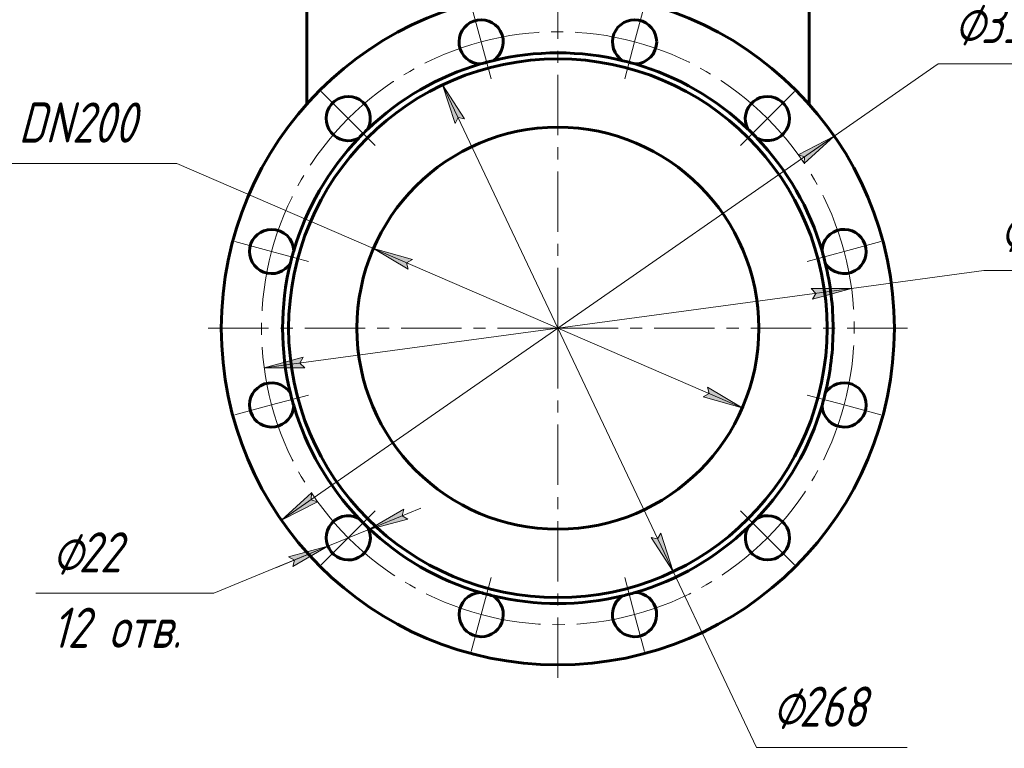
# Model space of a CAD drawing. Header units: millimetres. Extents: x 0 to 594, y 0 to 420.
# Tile 12 of 23: x 348 to 470, y 123 to 213. Entities that reach past the tile are written whole.
import ezdxf

# ---------------------------------------------------------------- set-up
doc = ezdxf.new("R2010")
doc.units = ezdxf.units.MM
for name, pattern in [('K5LT_AXLED', [12, 7.5, -1.5, 1.5, -1.5]), ('K5LT_BASIC', [0]), ('K5LT_THIN', [0])]:
    doc.linetypes.add(name, pattern=pattern)
doc.layers.add('Системный слой', color=7, linetype='Continuous')
doc.layers.add('Системный слой (1)', color=7, linetype='Continuous', true_color=0x6c6c6c)
doc.styles.add('KDIMTEXTSTYLE', font='txt', dxfattribs={"width": 0.96, "oblique": 15, "height": 5})
doc.styles.add('KTEXTSTYLE', font='txt', dxfattribs={"width": 0.96, "height": 5})
doc.dimstyles.new('KDIMSTYLE (0.25)', dxfattribs={"dimtxt": 5, "dimasz": 1, "dimexe": 2, "dimexo": 0, "dimgap": 1, "dimtad": 1, "dimlfac": 4, "dimtxsty": 'KDIMTEXTSTYLE', "dimsah": 1, "dimcen": 0, "dimdle": 1, "dimadec": 0, "dimazin": 0, "dimtfac": 0.667, "dimtmove": 0, "dimatfit": 3, "dimfxl": 1, "dimtvp": 1, "dimtolj": 1, "dimtzin": 0, "dimarcsym": 0})

# ---------------------------------------------------------------- blocks, each defined once
blk = doc.blocks.new('U78')
at = {"layer": 'Системный слой (1)', "color": 30, "linetype": 'K5LT_AXLED', "lineweight": 18, "true_color": 0xff8000}
for q in [(414.89, 218.64), (371.01, 174.77), (458.76, 174.77), (414.89, 130.89)]:
    blk.add_line((414.89, 174.77), q, dxfattribs=at)
blk = doc.blocks.new('U80')
at = {"layer": 'Системный слой (1)', "color": 30, "linetype": 'K5LT_AXLED', "lineweight": 18, "true_color": 0xff8000}
for p, q in [((405.34, 210.39), (404.11, 214.97)), ((424.43, 210.39), (425.66, 214.97)), ((406.57, 205.8), (405.34, 210.39)), ((423.2, 205.8), (424.43, 210.39)), ((388.81, 200.84), (385.45, 204.2)), ((440.96, 200.84), (444.32, 204.2)), ((392.17, 197.48), (388.81, 200.84)), ((437.6, 197.48), (440.96, 200.84)), ((379.27, 184.31), (374.68, 185.54)), ((450.51, 184.31), (455.09, 185.54)), ((383.86, 183.08), (379.27, 184.31)), ((445.92, 183.08), (450.51, 184.31)), ((383.86, 166.45), (379.27, 165.22)), ((445.92, 166.45), (450.51, 165.22)), ((379.27, 165.22), (374.68, 163.99)), ((450.51, 165.22), (455.09, 163.99)), ((392.17, 152.05), (388.81, 148.69)), ((437.6, 152.05), (440.96, 148.69)), ((388.81, 148.69), (385.45, 145.33)), ((440.96, 148.69), (444.32, 145.33)), ((406.57, 143.74), (405.34, 139.15)), ((423.2, 143.74), (424.43, 139.15)), ((405.34, 139.15), (404.11, 134.56)), ((424.43, 139.15), (425.66, 134.56))]:
    blk.add_line(p, q, dxfattribs=at)
for start, end in [(75, 105), (105, 135), (45, 75), (135, 165), (15, 45), (165, 195), (345, 15), (195, 225), (315, 345), (225, 255), (285, 315), (255, 285)]:
    blk.add_arc((414.89, 174.77), 36.88, start, end, dxfattribs=at)
blk = doc.blocks.new('D3')
at = {"layer": 'Системный слой (1)'}
for points in [[(445.55, 195.26), (449.28, 198.66), (444.8, 196.35), (445.58, 196.09)], [(380.5, 150.88), (384.98, 153.19), (384.19, 153.44), (384.23, 154.27)]]:
    blk.add_hatch(color=7, dxfattribs=at).paths.add_polyline_path(points)
at = {"layer": 'Системный слой (1)', "color": 7, "linetype": 'K5LT_THIN', "lineweight": 18, "true_color": 0xffffff}
for p, q in [((449.28, 198.66), (462.2, 207.64)), ((462.2, 207.64), (479.93, 207.64)), ((380.5, 150.88), (449.28, 198.66)), ((444.8, 196.35), (449.28, 198.66)), ((449.28, 198.66), (445.55, 195.26)), ((445.58, 196.09), (444.8, 196.35)), ((445.55, 195.26), (445.58, 196.09)), ((380.5, 150.88), (384.23, 154.27)), ((384.98, 153.19), (380.5, 150.88)), ((384.23, 154.27), (384.19, 153.44)), ((384.19, 153.44), (384.98, 153.19))]:
    blk.add_line(p, q, dxfattribs=at)
blk.add_wipeout([(464.2, 208.64), (464.2, 216.02), (477.38, 216.02), (477.38, 208.64)]).dxf.layer = 'Системный слой (1)'
at = {"layer": 'Системный слой (1)', "color": 7, "char_height": 5, "attachment_point": 1, "style": 'KTEXTSTYLE'}
for s, insert in [('\\fArial|b0|c204|p34;\\H5.0;\\W1.000;\\Q15;\\fGOST Type AU|b0|i0|c204|p34;\\Q15;\\W0.960;⌀', (464.2, 215.22)), ('\\fArial|b0|c204|p34;\\H5.0;\\W1.000;\\Q15;\\fGOST Type AU|b0|i0|c204|p34;\\Q15;\\W0.960;335', (467.51, 215.22))]:
    blk.add_mtext(s, dxfattribs=dict(at, insert=insert))
blk = doc.blocks.new('KDIMARROW_01')
at = {"layer": 'Системный слой'}
blk.add_hatch(color=0, dxfattribs=at).paths.add_polyline_path([(0, 0), (-5, 0.66), (-4.5, 0), (-5, -0.66)])
at = {"layer": 'Системный слой', "color": 0, "linetype": 'K5LT_THIN', "lineweight": 18}
for p, q in [((-4.5, 0), (-5, 0.66)), ((-5, 0.66), (0, 0)), ((0, 0), (-5, -0.66)), ((-5, -0.66), (-4.5, 0))]:
    blk.add_line(p, q, dxfattribs=at)
at = {"layer": 'Системный слой (1)', "color": 0, "linetype": 'K5LT_THIN', "lineweight": 18}
blk.add_line((414.89, 174.77), (414.64, 174.77), dxfattribs=at)
blk = doc.blocks.new('D4')
at = {"layer": 'Системный слой (1)'}
for points in [[(446.56, 178.38), (451.43, 179.7), (446.39, 179.69), (446.97, 179.1)], [(383.39, 169.85), (382.8, 170.43), (383.21, 171.15), (378.34, 169.83)]]:
    blk.add_hatch(color=7, dxfattribs=at).paths.add_polyline_path(points)
at = {"layer": 'Системный слой (1)', "color": 7, "linetype": 'K5LT_THIN', "lineweight": 18, "true_color": 0xffffff}
for p, q in [((451.43, 179.7), (467.9, 181.93)), ((467.9, 181.93), (486.15, 181.93)), ((378.34, 169.83), (451.43, 179.7)), ((446.39, 179.69), (451.43, 179.7)), ((446.97, 179.1), (446.39, 179.69)), ((451.43, 179.7), (446.56, 178.38)), ((446.56, 178.38), (446.97, 179.1)), ((378.34, 169.83), (383.21, 171.15)), ((383.21, 171.15), (382.8, 170.43)), ((382.8, 170.43), (383.39, 169.85)), ((383.39, 169.85), (378.34, 169.83))]:
    blk.add_line(p, q, dxfattribs=at)
blk.add_wipeout([(469.9, 182.93), (469.9, 190.31), (483.58, 190.31), (483.58, 182.93)]).dxf.layer = 'Системный слой (1)'
at = {"layer": 'Системный слой (1)', "color": 7, "char_height": 5, "attachment_point": 1, "style": 'KTEXTSTYLE'}
for s, insert in [('\\fArial|b0|c204|p34;\\H5.0;\\W1.000;\\Q15;\\fGOST Type AU|b0|i0|c204|p34;\\Q15;\\W0.960;⌀', (469.9, 189.52)), ('\\fArial|b0|c204|p34;\\H5.0;\\W1.000;\\Q15;\\fGOST Type AU|b0|i0|c204|p34;\\Q15;\\W0.960;295', (473.21, 189.52))]:
    blk.add_mtext(s, dxfattribs=dict(at, insert=insert))
blk = doc.blocks.new('D5')
at = {"layer": 'Системный слой (1)'}
for points in [[(403.29, 200.81), (400.55, 205.04), (402.1, 200.24), (402.48, 200.98)], [(429.22, 144.49), (427.68, 149.29), (427.3, 148.56), (426.49, 148.73)]]:
    blk.add_hatch(color=7, dxfattribs=at).paths.add_polyline_path(points)
at = {"layer": 'Системный слой (1)', "color": 7, "linetype": 'K5LT_THIN', "lineweight": 18, "true_color": 0xffffff}
for p, q in [((400.55, 205.04), (403.29, 200.81)), ((402.1, 200.24), (400.55, 205.04)), ((400.55, 205.04), (429.22, 144.49)), ((402.48, 200.98), (402.1, 200.24)), ((403.29, 200.81), (402.48, 200.98)), ((429.22, 144.49), (426.49, 148.73)), ((426.49, 148.73), (427.3, 148.56)), ((427.3, 148.56), (427.68, 149.29)), ((427.68, 149.29), (429.22, 144.49)), ((429.22, 144.49), (439.59, 122.6)), ((439.59, 122.6), (458.37, 122.6))]:
    blk.add_line(p, q, dxfattribs=at)
blk.add_wipeout([(441.59, 123.6), (441.59, 130.98), (455.78, 130.98), (455.78, 123.6)]).dxf.layer = 'Системный слой (1)'
at = {"layer": 'Системный слой (1)', "color": 7, "char_height": 5, "attachment_point": 1, "style": 'KTEXTSTYLE'}
for s, insert in [('\\fArial|b0|c204|p34;\\H5.0;\\W1.000;\\Q15;\\fGOST Type AU|b0|i0|c204|p34;\\Q15;\\W0.960;⌀', (441.59, 130.19)), ('\\fArial|b0|c204|p34;\\H5.0;\\W1.000;\\Q15;\\fGOST Type AU|b0|i0|c204|p34;\\Q15;\\W0.960;268', (444.89, 130.19))]:
    blk.add_mtext(s, dxfattribs=dict(at, insert=insert))
blk = doc.blocks.new('D6')
at = {"layer": 'Системный слой (1)'}
for points in [[(396.79, 183.31), (391.94, 184.69), (396.27, 182.1), (396.07, 182.9)], [(437.84, 164.85), (433.51, 167.44), (433.7, 166.63), (432.98, 166.23)]]:
    blk.add_hatch(color=7, dxfattribs=at).paths.add_polyline_path(points)
at = {"layer": 'Системный слой (1)', "color": 7, "linetype": 'K5LT_THIN', "lineweight": 18, "true_color": 0xffffff}
for p, q in [((367.47, 195.26), (345.77, 195.26)), ((391.94, 184.69), (367.47, 195.26)), ((391.94, 184.69), (396.79, 183.31)), ((396.27, 182.1), (391.94, 184.69)), ((437.84, 164.85), (391.94, 184.69)), ((396.79, 183.31), (396.07, 182.9)), ((396.07, 182.9), (396.27, 182.1)), ((432.98, 166.23), (433.7, 166.63)), ((433.7, 166.63), (433.51, 167.44)), ((433.51, 167.44), (437.84, 164.85)), ((437.84, 164.85), (432.98, 166.23))]:
    blk.add_line(p, q, dxfattribs=at)
blk.add_wipeout([(347.77, 196.26), (347.77, 203.64), (364.76, 203.64), (364.76, 196.26)]).dxf.layer = 'Системный слой (1)'
at = {"layer": 'Системный слой (1)', "color": 7, "insert": (347.77, 202.85), "char_height": 5, "attachment_point": 1, "style": 'KTEXTSTYLE'}
blk.add_mtext('\\fArial|b0|c204|p34;\\H5.0;\\W1.000;\\Q15;\\fGOST Type AU|b0|i0|c204|p34;\\Q15;\\W0.960;DN200', dxfattribs=at)
blk = doc.blocks.new('D7')
at = {"layer": 'Системный слой (1)'}
for points in [[(395.52, 151.45), (396.23, 151.03), (391.36, 149.74), (395.73, 152.25)], [(381.9, 145.14), (386.27, 147.65), (381.39, 146.35), (382.11, 145.93)]]:
    blk.add_hatch(color=7, dxfattribs=at).paths.add_polyline_path(points)
at = {"layer": 'Системный слой (1)', "color": 7, "linetype": 'K5LT_THIN', "lineweight": 18, "true_color": 0xffffff}
for p, q in [((391.36, 149.74), (397.83, 152.4)), ((395.73, 152.25), (391.36, 149.74)), ((395.52, 151.45), (395.73, 152.25)), ((391.36, 149.74), (396.23, 151.03)), ((396.23, 151.03), (395.52, 151.45)), ((391.36, 149.74), (386.27, 147.65)), ((386.27, 147.65), (372.06, 141.8)), ((386.27, 147.65), (379.8, 144.98)), ((386.27, 147.65), (381.39, 146.35)), ((381.9, 145.14), (386.27, 147.65)), ((381.39, 146.35), (382.11, 145.93)), ((382.11, 145.93), (381.9, 145.14))]:
    blk.add_line(p, q, dxfattribs=at)
blk.add_wipeout([(351.94, 133.42), (351.94, 150.19), (369.34, 150.19), (369.34, 133.42)]).dxf.layer = 'Системный слой (1)'
blk.add_line((372.06, 141.8), (349.94, 141.8), dxfattribs=at)
at = {"layer": 'Системный слой (1)', "color": 7, "char_height": 5, "attachment_point": 1, "style": 'KTEXTSTYLE'}
for s, insert in [('\\fArial|b0|c204|p34;\\H5.0;\\W1.000;\\Q15;\\fGOST Type AU|b0|i0|c204|p34;\\Q15;\\W0.960;⌀', (351.94, 149.39)), ('\\fArial|b0|c204|p34;\\H5.0;\\W1.000;\\Q15;\\fGOST Type AU|b0|i0|c204|p34;\\Q15;\\W0.960;22', (355.25, 149.39)), ('\\fArial|b0|c204|p34;\\H5.0;\\W1.000;\\Q15;\\fGOST Type AU|b0|i0|c204|p34;\\Q15;\\W0.960;12 отв.', (351.94, 140.01))]:
    blk.add_mtext(s, dxfattribs=dict(at, insert=insert))

msp = doc.modelspace()

# ---------------------------------------------------------------- linework, layer by layer
at = {"layer": 'Системный слой (1)', "color": 143, "linetype": 'K5LT_BASIC', "lineweight": 60, "true_color": 0x33acca}
for p, q in [((383.6373, 202.6405), (383.6373, 227.4449)), ((446.1373, 227.4449), (446.1373, 202.6405))]:
    msp.add_line(p, q, dxfattribs=at)
for radius in [41.875, 33.5, 25]:
    msp.add_circle((414.8873, 174.7666), radius, dxfattribs=at)
for centre, radius, start, end in [((405.3434, 210.3851), 2.75, 30, 268.307129), ((424.4313, 210.3851), 2.75, 0, 238.307129), ((405.3434, 210.3851), 2.75, 301.692871, 30), ((424.4313, 210.3851), 2.75, 271.692871, 0), ((414.8873, 174.7666), 34.25, 76.32154, 103.67846), ((414.8873, 174.7666), 34.25, 106.32154, 133.67846), ((414.8873, 174.7666), 34.25, 103.67846, 106.32154), ((414.8873, 174.7666), 34.25, 73.67846, 76.32154), ((414.8873, 174.7666), 34.25, 46.32154, 73.67846), ((388.8127, 200.8412), 2.75, 60, 298.307129), ((440.9619, 200.8412), 2.75, 330, 208.307129), ((388.8127, 200.8412), 2.75, 331.692871, 60), ((414.8873, 174.7666), 34.25, 133.67846, 136.32154), ((414.8873, 174.7666), 34.25, 43.67846, 46.32154), ((440.9619, 200.8412), 2.75, 241.692871, 330), ((414.8873, 174.7666), 34.25, 136.32154, 163.67846), ((414.8873, 174.7666), 34.25, 16.32154, 43.67846), ((379.2688, 184.3106), 2.75, 90, 328.307129), ((379.2688, 184.3106), 2.75, 1.692871, 90), ((450.5058, 184.3106), 2.75, 300, 178.307129), ((414.8873, 174.7666), 34.25, 163.67846, 166.32154), ((414.8873, 174.7666), 34.25, 13.67846, 16.32154), ((414.8873, 174.7666), 34.25, 166.32154, 193.67846), ((450.5058, 184.3106), 2.75, 211.692871, 300), ((414.8873, 174.7666), 34.25, 0, 13.67846), ((414.8873, 174.7666), 34.25, 346.32154, 0), ((379.2688, 165.2227), 2.75, 31.692871, 120), ((450.5058, 165.2227), 2.75, 270, 148.307129), ((379.2688, 165.2227), 2.75, 120, 358.307129), ((414.8873, 174.7666), 34.25, 193.67846, 196.32154), ((414.8873, 174.7666), 34.25, 343.67846, 346.32154), ((414.8873, 174.7666), 34.25, 196.32154, 223.67846), ((414.8873, 174.7666), 34.25, 316.32154, 343.67846), ((450.5058, 165.2227), 2.75, 181.692871, 270), ((388.8127, 148.6921), 2.75, 61.692871, 150), ((414.8873, 174.7666), 34.25, 223.67846, 226.32154), ((414.8873, 174.7666), 34.25, 313.67846, 316.32154), ((440.9619, 148.6921), 2.75, 240, 118.307129), ((388.8127, 148.6921), 2.75, 150, 28.307129), ((414.8873, 174.7666), 34.25, 226.32154, 253.67846), ((414.8873, 174.7666), 34.25, 286.32154, 313.67846), ((440.9619, 148.6921), 2.75, 151.692871, 240), ((405.3434, 139.1481), 2.75, 91.692871, 180), ((405.3434, 139.1481), 2.75, 180, 58.307129), ((414.8873, 174.7666), 34.25, 253.67846, 256.32154), ((414.8873, 174.7666), 34.25, 256.32154, 283.67846), ((424.4313, 139.1481), 2.75, 121.692871, 210), ((424.4313, 139.1481), 2.75, 210, 88.307129), ((414.8873, 174.7666), 34.25, 283.67846, 286.32154)]:
    msp.add_arc(centre, radius, start, end, dxfattribs=at)

# ---------------------------------------------------------------- block references
at = {"layer": 'Системный слой (1)'}
for name in ['U78', 'U80']:
    msp.add_blockref(name, (0, 0), dxfattribs=at)

# ---------------------------------------------------------------- next in the draw order: dimensions: what is measured, and where the dimension line sits
at = {"layer": 'Системный слой (1)', "color": 7}
dim = msp.add_diameter_dim_2p(p1=(277.3221, 79.2047), p2=(552.4525, 270.3285), dimstyle='KDIMSTYLE (0.25)', override={"dimtih": 1, "dimtoh": 1, "dimpost": '\\fGOST Type AU|b0|c204|p34;\\H5.0;\\W0.960;\\Q15;<>', "dimblk1": 'KDIMARROW_01', "dimblk2": 'KDIMARROW_01', "dimclrt": 7, "dimtol": 1, "dimtp": 0, "dimtm": 0, "dimtdec": 5, "dimtmove": 1, "dimatfit": 2, "dimtolj": 1}, dxfattribs=at)
dim.commit()
dim.dimension.update_dxf_attribs({"geometry": 'D3', "text_midpoint": (464.2046, 207.6363), "dimtype": 163})

# ---------------------------------------------------------------- next in the draw order: dimensions: what is measured, and where the dimension line sits
dim = msp.add_diameter_dim_2p(p1=(268.7155, 155.017), p2=(561.0591, 194.5162), dimstyle='KDIMSTYLE (0.25)', override={"dimtih": 1, "dimtoh": 1, "dimpost": '\\fGOST Type AU|b0|c204|p34;\\H5.0;\\W0.960;\\Q15;<>', "dimblk1": 'KDIMARROW_01', "dimblk2": 'KDIMARROW_01', "dimclrt": 7, "dimtol": 1, "dimtp": 0, "dimtm": 0, "dimtdec": 5, "dimtmove": 1, "dimatfit": 2, "dimtolj": 1}, dxfattribs=at)
dim.commit()
dim.dimension.update_dxf_attribs({"geometry": 'D4', "text_midpoint": (469.8978, 181.929), "dimtype": 163})

# ---------------------------------------------------------------- next in the draw order: dimensions: what is measured, and where the dimension line sits
dim = msp.add_diameter_dim_2p(p1=(357.5445, 295.8773), p2=(472.2301, 53.6559), dimstyle='KDIMSTYLE (0.25)', override={"dimtih": 1, "dimtoh": 1, "dimpost": '\\fGOST Type AU|b0|c204|p34;\\H5.0;\\W0.960;\\Q15;<>', "dimblk1": 'KDIMARROW_01', "dimblk2": 'KDIMARROW_01', "dimclrt": 7, "dimtol": 1, "dimtp": 0, "dimtm": 0, "dimtdec": 5, "dimtmove": 1, "dimatfit": 2, "dimtolj": 1}, dxfattribs=at)
dim.commit()
dim.dimension.update_dxf_attribs({"geometry": 'D5', "text_midpoint": (441.5869, 122.6), "dimtype": 163})

# ---------------------------------------------------------------- next in the draw order: dimensions: what is measured, and where the dimension line sits
dim = msp.add_diameter_dim_2p(p1=(506.6803, 135.0923), p2=(323.0943, 214.4409), dimstyle='KDIMSTYLE (0.25)', override={"dimtih": 1, "dimtoh": 1, "dimpost": '\\fGOST Type AU|b0|c204|p34;\\H5.0;\\W0.960;\\Q15;<>', "dimblk1": 'KDIMARROW_01', "dimblk2": 'KDIMARROW_01', "dimclrt": 7, "dimtol": 1, "dimtp": 0, "dimtm": 0, "dimtdec": 5, "dimtmove": 1, "dimatfit": 2, "dimtolj": 1}, dxfattribs=at)
dim.commit()
dim.dimension.update_dxf_attribs({"geometry": 'D6', "text_midpoint": (365.4658, 195.2629), "dimtype": 163})

# ---------------------------------------------------------------- next in the draw order: dimensions: what is measured, and where the dimension line sits
dim = msp.add_diameter_dim_2p(p1=(398.9861, 152.8757), p2=(378.6394, 144.5084), dimstyle='KDIMSTYLE (0.25)', override={"dimtih": 1, "dimtoh": 1, "dimpost": '\\fGOST Type AU|b0|c204|p34;\\H5.0;\\W0.960;\\Q15;<>\\X\\fGOST Type AU|b0|c204|p34;\\H5.0;\\W0.960;\\Q15;\\fGOST Type AU|b0|i0|c204|p34;\\Q15;12 отв.', "dimblk1": 'KDIMARROW_01', "dimblk2": 'KDIMARROW_01', "dimclrt": 7, "dimtol": 1, "dimtp": 0, "dimtm": 0, "dimtdec": 5, "dimtmove": 1, "dimatfit": 2, "dimtolj": 1}, dxfattribs=at)
dim.commit()
dim.dimension.update_dxf_attribs({"geometry": 'D7', "text_midpoint": (370.0639, 141.8044)})

doc.saveas('drawing.dxf')
